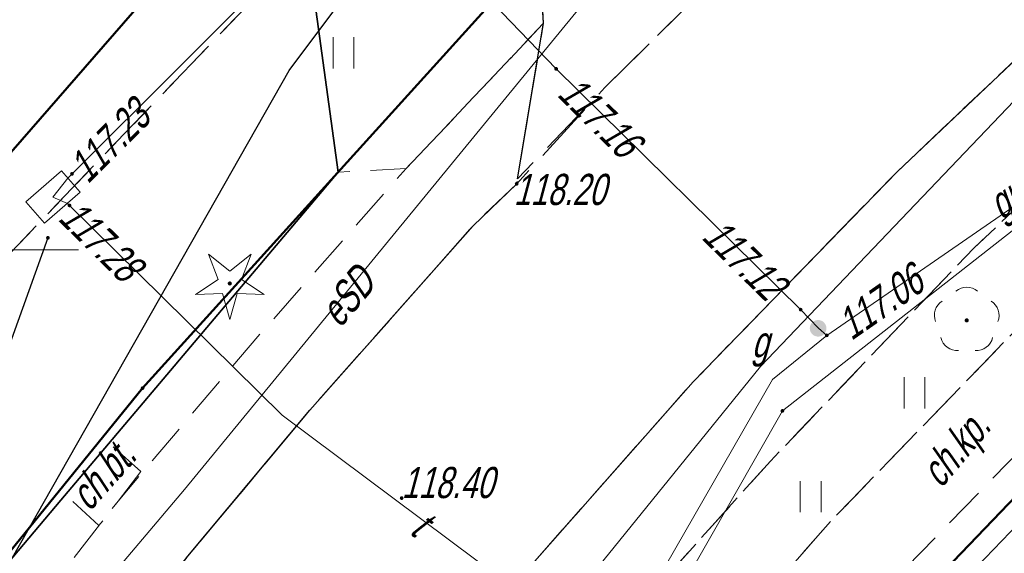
# Model space of a CAD drawing. Extents: x 7463256 to 7464485, y 5957341 to 5958260.
# Tile 146 of 256: x 7463801 to 7463825, y 5957693 to 5957706. Entities that reach past the tile are written whole.
import ezdxf

# ---------------------------------------------------------------- set-up
doc = ezdxf.new("R2010")
doc.units = 0
doc.header["$MEASUREMENT"] = 0
for name, pattern in [('1.5_0.5', [2, 1.5, -0.5]), ('218-500', [1, 0.5, -0.5]), ('GAK', [5.2, 3, -1, 0.2, -1]), ('l219_500', [0]), ('mz1.0_0.5', [1.5, 1, -0.5])]:
    doc.linetypes.add(name, pattern=pattern)
doc.layers.get('0').update_dxf_attribs({"color": 2, "linetype": 'CONTINUOUS', "lineweight": 5})
for name, color, linetype in [('203-Punkt załamania granicy działki nie stabilizowany', 7, 'CONTINUOUS'), ('217-Granica konturu klasyfikcyjnego', 7, 'CONTINUOUS'), ('218-Granica użytku', 7, 'CONTINUOUS'), ('219-Linia granicy', 7, 'CONTINUOUS'), ('chodnik (powierzchnia)', 7, 'CONTINUOUS'), ('chodnik (powierzchnia)-Atr17', 7, 'CONTINUOUS'), ('drzewo iglaste (punkt)', 7, 'CONTINUOUS'), ('drzewo liściaste (punkt)', 7, 'CONTINUOUS'), ('jezdnia (powierzchnia)', 7, 'CONTINUOUS'), ('krawężnik (linia)', 7, 'CONTINUOUS'), ('ogrodzenie trwałe (linia)', 7, 'CONTINUOUS'), ('przewód elektroenergetyczny (linia)', 7, 'CONTINUOUS'), ('przewód elektroenergetyczny (linia)-Atr1', 7, 'CONTINUOUS'), ('przewód gazowy (linia)', 7, 'CONTINUOUS'), ('przewód gazowy (linia)-Atr1', 7, 'CONTINUOUS'), ('przewód telekomunikacyjny (linia)', 7, 'CONTINUOUS'), ('przewód telekomunikacyjny (linia)-Atr1', 7, 'CONTINUOUS'), ('przewód wodociągowy (linia)', 7, 'CONTINUOUS'), ('punkt o określonej wysokości (sieć gazowa)', 7, 'CONTINUOUS'), ('punkt o określonej wysokości (sieć gazowa)-Atr2', 7, 'CONTINUOUS'), ('punkt o określonej wysokości (sieć telekomunikacyjna)', 7, 'CONTINUOUS'), ('punkt o określonej wysokości (sieć telekomunikacyjna)-Atr2', 7, 'CONTINUOUS'), ('punkt o określonej wysokości (sieć wodociągowa)', 7, 'CONTINUOUS'), ('punkt wysokościowy sztuczny', 7, 'CONTINUOUS'), ('punkt wysokościowy sztuczny-Atr2', 7, 'CONTINUOUS'), ('rura ochronna - przewód elektroenergetyczny (linia)', 7, 'CONTINUOUS'), ('rura ochronna - przewód gazowy (linia)', 7, 'CONTINUOUS'), ('studzienka - przewód telekomunikacyjny (powierzchnia)', 7, 'CONTINUOUS'), ('trawnik (powierzchnia)', 7, 'CONTINUOUS'), ('trawnik (powierzchnia) - symbol', 7, 'CONTINUOUS'), ('Wstawianie ramki sekcyjnej z opisem', 7, 'CONTINUOUS'), ('zasuwa - siec gazowa (punkt)', 7, 'CONTINUOUS'), ('zasuwa - siec gazowa (punkt)-Atr17', 7, 'CONTINUOUS')]:
    doc.layers.add(name, color=color, linetype=linetype)
doc.layers.add('____proj LSN', color=1, linetype='CONTINUOUS', lineweight=5)
doc.styles.get("Standard").update_dxf_attribs({"font": 'txt', "width": 0.75})
doc.linetypes.add('902-500', pattern='A,3.75,0,[1,ksztalty.shx,S=0.5,R=0,X=0,Y=0],3.75', length=7.5)

# ---------------------------------------------------------------- blocks, each defined once
blk = doc.blocks.new('PW01')
at = {"linetype": 'Continuous', "lineweight": 13}
h = blk.add_hatch(color=0, dxfattribs=at)
edge = h.paths.add_edge_path()
edge.add_arc((0, 0), 0.045, 0, 360)
blk = doc.blocks.new('OP011')
at = {"linetype": 'Continuous', "lineweight": 13}
h = blk.add_hatch(color=0, dxfattribs=at)
edge = h.paths.add_edge_path()
edge.add_arc((0, 0), 0.05, 0, 360)
at = {"color": 0, "linetype": 'Continuous', "lineweight": 13}
for p, q in [((-0.283, 0.093), (-0.512, 0.706)), ((-0.512, 0.706), (0, 0.299)), ((0, 0.299), (0.512, 0.706)), ((0.512, 0.706), (0.283, 0.093)), ((-0.828, -0.268), (-0.283, 0.093)), ((0.283, 0.093), (0.828, -0.268)), ((-0.175, -0.24), (-0.828, -0.268)), ((0, -0.87), (-0.175, -0.24)), ((0.175, -0.24), (0, -0.87)), ((0.828, -0.268), (0.175, -0.24))]:
    blk.add_line(p, q, dxfattribs=at)
blk = doc.blocks.new('PW02')
at = {"linetype": 'Continuous', "lineweight": 13}
h = blk.add_hatch(color=0, dxfattribs=at)
edge = h.paths.add_edge_path()
edge.add_arc((0, 0), 0.045, 0, 360)
blk = doc.blocks.new('US25')
at = {"linetype": 'Continuous', "lineweight": 0}
h = blk.add_hatch(color=0, dxfattribs=at)
edge = h.paths.add_edge_path()
edge.add_arc((0, 0), 0.2, 0, 360)
blk = doc.blocks.new('OP021')
at = {"linetype": 'Continuous', "lineweight": 13}
h = blk.add_hatch(color=0, dxfattribs=at)
edge = h.paths.add_edge_path()
edge.add_arc((0, 0), 0.05, 0, 360)
at = {"color": 0, "linetype": 'Continuous', "lineweight": 13}
for centre, start, end in [((0, 0.4), 49.272, 130.728), ((-0.38, 0.124), 121.308, 202.548), ((0.38, 0.124), 337.452, 58.692), ((-0.235, -0.324), 193.221, 274.871), ((0.235, -0.324), 265.129, 346.779)]:
    blk.add_arc(centre, 0.4, start, end, dxfattribs=at)
blk = doc.blocks.new('TU04')
at = {"color": 0, "linetype": 'Continuous', "lineweight": 13}
for p, q in [((0, 0), (0, 0.75)), ((0.5, 0), (0.5, 0.75))]:
    blk.add_line(p, q, dxfattribs=at)
blk = doc.blocks.new('203')
at = {"linetype": 'Continuous', "lineweight": 0}
h = blk.add_hatch(color=0, dxfattribs=at)
edge = h.paths.add_edge_path()
edge.add_arc((0, 0), 0.045, 0, 360)

msp = doc.modelspace()

# ---------------------------------------------------------------- linework, layer by layer
at = {"layer": '217-Granica konturu klasyfikcyjnego', "color": 3, "linetype": '1.5_0.5', "lineweight": 18, "flags": 128}
for points in [[(7463796.29, 5957695.16), (7463820.78, 5957720.73)], [(7463804.45, 5957706.46), (7463795.33, 5957695.99)]]:
    msp.add_lwpolyline(points, dxfattribs=at)
at = {"layer": '218-Granica użytku', "color": 3, "linetype": '218-500', "lineweight": 18, "flags": 128}
for points in [[(7463820.78, 5957720.73), (7463796.29, 5957695.16)], [(7463795.33, 5957695.99), (7463804.45, 5957706.46)], [(7463820.52, 5957689.32), (7463825.66, 5957694.68)]]:
    msp.add_lwpolyline(points, dxfattribs=at)
at = {"layer": '219-Linia granicy', "color": 3, "linetype": 'l219_500', "lineweight": 50, "flags": 128}
for points in [[(7463829.76, 5957725.08), (7463804.04, 5957696.67)], [(7463804.45, 5957706.46), (7463795.33, 5957695.99)], [(7463804.04, 5957696.67), (7463787.97, 5957676.87)], [(7463825.66, 5957694.68), (7463820.52, 5957689.32)]]:
    msp.add_lwpolyline(points, dxfattribs=at)
at = {"layer": '____proj LSN', "linetype": 'GAK', "lineweight": 30}
msp.add_lwpolyline([(7463954.078, 5957792.276), (7463934.793, 5957781.144), (7463934.651, 5957780.312), (7463932.107, 5957778.815), (7463931.263, 5957779.107), (7463895.968, 5957758.75), (7463876.594, 5957746.623, 0.414897), (7463876.436, 5957745.933), (7463885.421, 5957731.652, -0.449113), (7463885.213, 5957730.935), (7463880.337, 5957728.312), (7463878.154, 5957725.838), (7463853.916, 5957715.22), (7463841.019, 5957707.09), (7463832.034, 5957699.889), (7463831.957, 5957699.189), (7463830.049, 5957697.5), (7463829.342, 5957697.515), (7463826.006, 5957694.319), (7463820.881, 5957688.974), (7463813.554, 5957680.16), (7463810.989, 5957676.522), (7463800.184, 5957658.279)], format="xyb", dxfattribs=at)
at = {"layer": 'chodnik (powierzchnia)', "color": 7, "linetype": 'mz1.0_0.5', "lineweight": 18, "flags": 128}
for points in [[(7463797.76, 5957655.08), (7463800.8, 5957663.06), (7463802.95, 5957666.43), (7463813.19, 5957681.25), (7463816.64, 5957685.75), (7463817.36, 5957686.65), (7463822.09, 5957692), (7463827.02, 5957697.06), (7463832.22, 5957702.1), (7463836.16, 5957705.47), (7463839.4, 5957707.89), (7463844.26, 5957710.96), (7463847.64, 5957712.88), (7463848.74, 5957713.49), (7463855.16, 5957717.14), (7463854.76, 5957719.2), (7463853.89, 5957720.78), (7463852.79, 5957721.69), (7463851.14, 5957722.42), (7463850.42, 5957722.32), (7463846.1, 5957719.79), (7463840.56, 5957716.65), (7463836.11, 5957713.89), (7463831.61, 5957710.47), (7463828.31, 5957707.66), (7463822.22, 5957701.89), (7463817.3, 5957696.82), (7463812.7, 5957691.61), (7463812.45, 5957691.34), (7463806.98, 5957684.37), (7463807.52, 5957684), (7463804.29, 5957679.25), (7463802.21, 5957675.81), (7463795.61, 5957664.59), (7463795.13, 5957656.54)], [(7463843.09, 5957712.71), (7463837.52, 5957709.15), (7463834.78, 5957707.03), (7463830.91, 5957703.69), (7463825.53, 5957698.54), (7463820.62, 5957693.47), (7463815.3, 5957687.41), (7463811.63, 5957682.56), (7463801.26, 5957667.74), (7463798.64, 5957663.51), (7463797.4, 5957661.18), (7463797.38, 5957663.48), (7463803.16, 5957673.48), (7463810.12, 5957684.09), (7463814.43, 5957689.65), (7463819.16, 5957694.91), (7463824.06, 5957700.04), (7463829.88, 5957705.55), (7463833.48, 5957708.63), (7463837.38, 5957711.58), (7463841.95, 5957714.41), (7463847.45, 5957717.52), (7463851.06, 5957717.47), (7463847.62, 5957715.29)], [(7463804, 5957694.66), (7463803.45, 5957693.95), (7463802.99, 5957693.36), (7463802.18, 5957694.1), (7463803.23, 5957695.34)]]:
    msp.add_lwpolyline(points, close=True, dxfattribs=at)
for points in [[(7463699.323, 5957594.39), (7463700.37, 5957592.93), (7463723.65, 5957576.64), (7463727.48, 5957575.52), (7463728.66, 5957575.7), (7463730.18, 5957576.2), (7463765.45, 5957634.01), (7463794.73, 5957681.9), (7463797.66, 5957686.28), (7463800.49, 5957690.15), (7463803.45, 5957693.95), (7463806.58, 5957697.64), (7463810.39, 5957701.96), (7463813.7, 5957705.46), (7463813.07, 5957701.71), (7463813.05, 5957701.59)], [(7463813.05, 5957701.59), (7463812, 5957700.58), (7463808.07, 5957696.14), (7463805.13, 5957692.62), (7463802.28, 5957688.92), (7463799.31, 5957684.89), (7463796.54, 5957680.74), (7463767.27, 5957632.9), (7463732.9, 5957576.65), (7463731.3, 5957575.32), (7463729.63, 5957574.54), (7463728.19, 5957574.24), (7463726.67, 5957574.24), (7463723.16, 5957575.35), (7463700.14, 5957591.32), (7463697.73, 5957593.92), (7463697.505, 5957594.535)]]:
    msp.add_lwpolyline(points, dxfattribs=at)
at = {"layer": 'jezdnia (powierzchnia)', "color": 7, "linetype": '1.5_0.5', "lineweight": 18, "flags": 128}
msp.add_lwpolyline([(7464435.78, 5957969.39), (7464432.43, 5957972.86), (7464429.42, 5957974.41), (7464426.04, 5957975.11), (7464423.57, 5957975.29), (7464415.47, 5957975.65), (7464371.24, 5957977.61), (7464365.3, 5957977.72), (7464358.84, 5957977.54), (7464346.65, 5957976.28), (7464334.12, 5957974.86), (7464314.08, 5957972.37), (7464311.27, 5957971.79), (7464308.65, 5957970.79), (7464306.54, 5957969.49), (7464304.63, 5957967.74), (7464302.38, 5957964.84), (7464301.74, 5957963.57), (7464301.19, 5957962.16), (7464300.69, 5957960.13), (7464300.42, 5957957.35), (7464300.44, 5957956.63), (7464301.34, 5957947.07), (7464297.39, 5957932.65), (7464296.35, 5957938.67), (7464295.41, 5957944.67), (7464295.17, 5957946.64), (7464294.07, 5957955.56), (7464293.61, 5957956.95), (7464292.71, 5957958.8), (7464291.04, 5957961.16), (7464288.7, 5957963.43), (7464286.48, 5957964.87), (7464282.67, 5957966.24), (7464279.68, 5957966.6), (7464275.55, 5957966.1), (7464272.53, 5957965.24), (7464268.15, 5957963.7), (7464261.6, 5957961.09), (7464256.13, 5957958.63), (7464254.19, 5957957.73), (7464203.13, 5957927.95), (7464201.44, 5957926.95), (7464180.61, 5957914.62), (7464165.37, 5957905.54), (7464161.93, 5957903.53), (7464100.25, 5957867.28), (7464064.71, 5957846.22), (7464055.2, 5957840.55), (7464053.84, 5957839.49), (7464052.69, 5957837.84), (7464051.91, 5957836.3), (7464051.31, 5957834.34), (7464051.05, 5957832.31), (7464051.31, 5957830.32), (7464051.63, 5957829.49), (7464053.32, 5957826.48), (7464047.06, 5957824.65), (7464046.37, 5957825.86), (7464044.81, 5957827.52), (7464043.6, 5957828.27), (7464042.09, 5957829.03), (7464040.11, 5957829.49), (7464038.12, 5957829.49), (7464036.05, 5957829.05), (7464034.47, 5957828.33), (7463990.77, 5957802.57), (7463984.67, 5957799.1), (7463963.97, 5957788.11), (7463953.9, 5957782.45), (7463916.77, 5957760.61), (7463915.43, 5957759.41), (7463915.19, 5957759.06), (7463914.98, 5957758.7), (7463914.81, 5957758.32), (7463914.66, 5957757.92), (7463914.55, 5957757.51), (7463914.48, 5957757.1), (7463914.44, 5957756.68), (7463914.43, 5957756.26), (7463914.83, 5957754.63), (7463915.69, 5957753.07), (7463915.97, 5957752.41), (7463916.13, 5957752.13), (7463917.59, 5957749.55), (7463915.13, 5957748.12), (7463913.12, 5957750.74), (7463911.87, 5957752.81), (7463910.63, 5957754.01), (7463910.25, 5957754.23), (7463909.85, 5957754.42), (7463909.44, 5957754.57), (7463909.02, 5957754.68), (7463908.58, 5957754.76), (7463908.15, 5957754.79), (7463907.71, 5957754.78), (7463907.27, 5957754.73), (7463905.57, 5957754.08), (7463866.26, 5957731.41), (7463858.61, 5957727.02), (7463857.72, 5957725.98), (7463855.16, 5957717.14), (7463854.76, 5957719.2), (7463853.89, 5957720.78), (7463852.79, 5957721.69), (7463851.14, 5957722.42), (7463850.42, 5957722.32), (7463846.1, 5957719.79), (7463840.56, 5957716.65), (7463836.11, 5957713.89), (7463831.61, 5957710.47), (7463828.31, 5957707.66), (7463822.22, 5957701.89), (7463817.3, 5957696.82), (7463812.7, 5957691.61), (7463812.45, 5957691.34), (7463806.98, 5957684.37), (7463803.64, 5957679.75), (7463801.45, 5957676.28), (7463793.55, 5957663.48), (7463792.86, 5957661.7), (7463792.97, 5957659.75), (7463793.77, 5957657.97), (7463795.13, 5957656.54), (7463794.29, 5957652.43), (7463792.69, 5957652.63), (7463790.95, 5957652.54), (7463789.5, 5957652.32), (7463787.98, 5957651.93), (7463786.22, 5957650.98), (7463785.18, 5957649.81), (7463783.63, 5957647.28), (7463741.4, 5957578.12), (7463740.09, 5957575.93), (7463739.68, 5957574.67), (7463739.8, 5957572.76), (7463740.25, 5957571.39), (7463740.85, 5957570.49), (7463741.87, 5957569.43), (7463743.26, 5957568.37), (7463741.42, 5957565.08), (7463740.12, 5957565.67), (7463738.77, 5957566.02), (7463737.29, 5957566.06), (7463735.98, 5957565.85), (7463734.34, 5957565.14), (7463733.02, 5957564.22), (7463732.29, 5957563.18), (7463701.08, 5957512.16), (7463700.31, 5957510.77), (7463700.32, 5957510.77), (7463696.94, 5957505.36), (7463687.39, 5957489.52), (7463687.14, 5957489.11), (7463686.89, 5957488.7), (7463686.65, 5957488.29), (7463686.42, 5957487.87), (7463686.19, 5957487.45), (7463685.97, 5957487.02), (7463685.76, 5957486.59), (7463685.55, 5957486.16), (7463685.35, 5957485.73), (7463685.15, 5957485.29), (7463684.96, 5957484.85), (7463684.77, 5957484.4), (7463684.58, 5957483.96), (7463684.39, 5957483.51), (7463684.21, 5957483.06), (7463684.03, 5957482.61), (7463683.85, 5957482.17), (7463683.67, 5957481.72), (7463683.5, 5957481.27), (7463683.32, 5957480.81), (7463683.15, 5957480.36), (7463682.98, 5957479.91), (7463682.81, 5957479.45), (7463682.65, 5957479), (7463682.49, 5957478.54), (7463682.32, 5957478.08), (7463682.17, 5957477.62), (7463682.01, 5957477.15), (7463681.86, 5957476.69), (7463681.71, 5957476.22), (7463681.56, 5957475.76), (7463681.41, 5957475.29), (7463681.27, 5957474.82), (7463681.13, 5957474.35), (7463681, 5957473.88), (7463680.87, 5957473.41), (7463680.74, 5957472.94), (7463680.61, 5957472.47), (7463680.48, 5957471.99), (7463680.36, 5957471.52), (7463680.25, 5957471.05), (7463680.13, 5957470.57), (7463680.02, 5957470.09), (7463679.91, 5957469.61), (7463679.81, 5957469.12), (7463679.71, 5957468.64), (7463679.61, 5957468.16), (7463679.52, 5957467.67), (7463679.42, 5957467.19), (7463679.33, 5957466.7), (7463679.25, 5957466.22), (7463679.16, 5957465.73), (7463679.08, 5957465.25), (7463679, 5957464.76), (7463678.93, 5957464.27), (7463678.85, 5957463.78), (7463678.78, 5957463.28), (7463678.72, 5957462.79), (7463678.65, 5957462.3), (7463678.59, 5957461.81), (7463678.53, 5957461.31), (7463678.47, 5957460.82), (7463678.42, 5957460.33), (7463678.36, 5957459.83), (7463678.31, 5957459.34), (7463678.26, 5957458.84), (7463678.22, 5957458.35), (7463678.17, 5957457.85), (7463678.13, 5957457.36), (7463678.09, 5957456.86), (7463678.05, 5957456.37), (7463678.02, 5957455.87), (7463677.99, 5957455.41), (7463677.96, 5957454.94), (7463677.93, 5957454.48), (7463677.91, 5957454.01), (7463677.89, 5957453.55), (7463677.87, 5957453.08), (7463677.86, 5957452.62), (7463677.85, 5957452.15), (7463677.84, 5957451.69), (7463677.84, 5957451.22), (7463677.84, 5957450.76), (7463677.85, 5957450.29), (7463677.86, 5957449.83), (7463677.87, 5957449.36), (7463670.59, 5957467.12), (7463670.68, 5957467.58), (7463670.78, 5957468.04), (7463670.89, 5957468.5), (7463670.99, 5957468.96), (7463671.11, 5957469.42), (7463671.22, 5957469.87), (7463671.34, 5957470.33), (7463671.46, 5957470.78), (7463671.59, 5957471.24), (7463671.72, 5957471.69), (7463671.86, 5957472.14), (7463672, 5957472.59), (7463672.14, 5957473.04), (7463673.46, 5957477.28), (7463673.58, 5957477.76), (7463673.68, 5957478.24), (7463673.77, 5957478.73), (7463673.84, 5957479.22), (7463673.89, 5957479.71), (7463673.93, 5957480.2), (7463673.95, 5957480.7), (7463673.95, 5957481.19), (7463673.93, 5957481.63), (7463673.91, 5957482.08), (7463673.86, 5957482.52), (7463673.81, 5957482.96), (7463673.74, 5957483.4), (7463673.66, 5957483.84), (7463673.57, 5957484.28), (7463673.47, 5957484.71), (7463673.35, 5957485.14), (7463673.2, 5957485.61), (7463673.02, 5957486.08), (7463672.82, 5957486.54), (7463672.6, 5957486.99), (7463672.36, 5957487.42), (7463672.1, 5957487.85), (7463671.82, 5957488.26), (7463671.52, 5957488.66), (7463671.25, 5957489.02), (7463670.95, 5957489.36), (7463670.64, 5957489.68), (7463670.3, 5957489.97), (7463669.95, 5957490.25), (7463669.57, 5957490.5), (7463669.19, 5957490.73), (7463668.78, 5957490.93), (7463668.37, 5957491.1), (7463667.96, 5957491.31), (7463667.54, 5957491.51), (7463667.12, 5957491.7), (7463666.7, 5957491.89), (7463666.27, 5957492.06), (7463665.84, 5957492.23), (7463665.41, 5957492.38), (7463664.97, 5957492.53), (7463642.84, 5957508.24), (7463669.89, 5957497.69), (7463670.31, 5957497.52), (7463670.74, 5957497.36), (7463671.18, 5957497.22), (7463671.62, 5957497.11), (7463672.07, 5957497.01), (7463672.52, 5957496.93), (7463672.97, 5957496.87), (7463673.43, 5957496.83), (7463673.89, 5957496.8), (7463674.34, 5957496.8), (7463674.8, 5957496.82), (7463675.3, 5957496.85), (7463675.79, 5957496.9), (7463676.29, 5957496.96), (7463676.78, 5957497.02), (7463677.27, 5957497.1), (7463677.76, 5957497.19), (7463678.25, 5957497.29), (7463678.74, 5957497.4), (7463679.22, 5957497.52), (7463679.7, 5957497.65), (7463680.18, 5957497.79), (7463680.66, 5957497.94), (7463681.12, 5957498.11), (7463681.59, 5957498.29), (7463682.05, 5957498.49), (7463682.49, 5957498.71), (7463682.94, 5957498.94), (7463683.37, 5957499.19), (7463683.81, 5957499.43), (7463684.24, 5957499.68), (7463684.65, 5957499.96), (7463685.06, 5957500.25), (7463685.45, 5957500.55), (7463685.83, 5957500.88), (7463686.2, 5957501.21), (7463686.55, 5957501.56), (7463686.89, 5957501.93), (7463688.47, 5957503.86), (7463689.58, 5957505.52), (7463695.05, 5957514.51), (7463697.35, 5957517.63), (7463699.52, 5957521.26), (7463701.68, 5957524.9), (7463703.98, 5957528.54), (7463706.45, 5957532.61), (7463709.76, 5957538.71), (7463712.45, 5957543.07), (7463719.87, 5957554.72), (7463722.1, 5957558.36), (7463724.25, 5957562.41), (7463732.9, 5957576.65), (7463767.27, 5957632.9), (7463796.54, 5957680.74), (7463799.31, 5957684.89), (7463802.28, 5957688.92), (7463805.13, 5957692.62), (7463808.07, 5957696.14), (7463812, 5957700.58), (7463813.05, 5957701.59), (7463815.17, 5957703.91), (7463818.63, 5957707.32), (7463821.81, 5957710.38), (7463824, 5957712.35), (7463825.06, 5957713.31), (7463827.47, 5957715.22), (7463831.55, 5957718.14), (7463834.51, 5957720.09), (7463871.58, 5957742.02), (7463872.84, 5957742.74), (7463873.73, 5957743.25), (7463884.95, 5957749.82), (7463947.94, 5957787.04), (7463958.13, 5957793.13), (7463978.66, 5957805.82), (7463992.86, 5957814.5), (7464021.02, 5957831.03), (7464036.35, 5957840.19), (7464045.52, 5957845.62), (7464072.76, 5957861.89), (7464098.08, 5957876.78), (7464143.2, 5957903.29), (7464143.83, 5957904.35), (7464144.42, 5957906.04), (7464144.87, 5957907.87), (7464144.93, 5957908.37), (7464145, 5957909.96), (7464144.74, 5957911.42), (7464152.37, 5957912.8), (7464152.74, 5957912.55), (7464154.03, 5957911.87), (7464155.59, 5957911.35), (7464156.76, 5957911.33), (7464160.57, 5957913.58), (7464192.28, 5957932.28), (7464213.7, 5957945.07), (7464214.43, 5957945.48), (7464238.65, 5957959.71), (7464249.15, 5957965.6), (7464251.26, 5957966.66), (7464253.69, 5957967.84), (7464257.35, 5957969.46), (7464261.98, 5957971.33), (7464263.31, 5957972), (7464273.13, 5957975.13), (7464277.92, 5957976.24), (7464280.42, 5957977.04), (7464282.71, 5957978.14), (7464285.69, 5957980.47), (7464287.52, 5957982.76), (7464288.9, 5957985.47), (7464289.81, 5957990.22), (7464289.57, 5957993.19), (7464288.87, 5958000.11), (7464295.35, 5958000.29), (7464295.83, 5957995.88), (7464296.53, 5957992.32), (7464297.86, 5957989.04), (7464299.36, 5957986.74), (7464301.71, 5957984.36), (7464305.3, 5957982.36), (7464307.82, 5957981.66), (7464311.17, 5957981.45), (7464364.74, 5957987.95), (7464391.32, 5957991.11), (7464398.1, 5957991.95), (7464414.27, 5957994.02), (7464414.84, 5957994.09), (7464425.44, 5957995.47), (7464427.97, 5957995.83), (7464434.5, 5957997.95), (7464434.9, 5957998.22), (7464435.3, 5957998.5), (7464435.68, 5957998.8), (7464436.05, 5957999.11), (7464436.4, 5957999.44), (7464436.74, 5957999.78), (7464437.07, 5958000.13), (7464437.39, 5958000.5), (7464437.69, 5958000.88), (7464437.97, 5958001.27), (7464438.24, 5958001.67), (7464438.49, 5958002.08), (7464438.73, 5958002.5), (7464438.95, 5958002.94), (7464439.15, 5958003.37), (7464439.33, 5958003.82), (7464439.5, 5958004.28), (7464439.65, 5958004.74), (7464439.78, 5958005.2), (7464439.89, 5958005.67), (7464439.98, 5958006.15), (7464440.05, 5958006.62), (7464440.11, 5958007.1), (7464440.14, 5958007.59), (7464440.16, 5958008.07), (7464437.87, 5957962.55), (7464436.62, 5957968.02)], close=True, dxfattribs=at)
msp.add_lwpolyline([(7463794.806, 5957742.117), (7463794.34, 5957739.88), (7463794.48, 5957737.81), (7463795.79, 5957735.53), (7463815.32, 5957714.2), (7463816.78, 5957713.01), (7463818.22, 5957712.22), (7463819.59, 5957711.95), (7463820.3, 5957711.85), (7463824, 5957712.35), (7463821.81, 5957710.38), (7463818.63, 5957707.32), (7463815.17, 5957703.91), (7463813.07, 5957701.71), (7463813.7, 5957705.46), (7463813.55, 5957707.81), (7463812.69, 5957709.58), (7463791.6, 5957732.07), (7463789.1, 5957733.86), (7463787.35, 5957734.315)], dxfattribs=at)
at = {"layer": 'krawężnik (linia)', "color": 7, "linetype": 'Continuous', "lineweight": 25, "flags": 128}
for points in [[(7463813.07, 5957701.71), (7463813.7, 5957705.46), (7463813.55, 5957707.81), (7463812.69, 5957709.58), (7463791.6, 5957732.07), (7463789.1, 5957733.86), (7463787.35, 5957734.315)], [(7463795.13, 5957656.54), (7463793.77, 5957657.97), (7463792.97, 5957659.75), (7463792.86, 5957661.7), (7463793.55, 5957663.48), (7463801.45, 5957676.28), (7463803.64, 5957679.75), (7463806.98, 5957684.37), (7463812.45, 5957691.34), (7463812.7, 5957691.61), (7463817.3, 5957696.82), (7463822.22, 5957701.89), (7463828.31, 5957707.66), (7463831.61, 5957710.47), (7463836.11, 5957713.89), (7463840.56, 5957716.65), (7463846.1, 5957719.79), (7463850.42, 5957722.32), (7463851.14, 5957722.42), (7463852.79, 5957721.69), (7463853.89, 5957720.78), (7463854.76, 5957719.2), (7463855.16, 5957717.14)], [(7463732.9, 5957576.65), (7463767.27, 5957632.9), (7463796.54, 5957680.74), (7463799.31, 5957684.89), (7463802.28, 5957688.92), (7463805.13, 5957692.62), (7463808.07, 5957696.14), (7463812, 5957700.58), (7463813.05, 5957701.59)]]:
    msp.add_lwpolyline(points, dxfattribs=at)
at = {"layer": 'ogrodzenie trwałe (linia)', "color": 7, "linetype": '902-500', "lineweight": 35, "flags": 128}
msp.add_lwpolyline([(7463791.95, 5957700.47), (7463793.21, 5957698.46), (7463800.14, 5957691.68), (7463802.07, 5957693.97), (7463803.04, 5957695.12), (7463808.75, 5957701.87), (7463807.66, 5957709.84), (7463801.13, 5957716.4)], dxfattribs=at)
at = {"layer": 'przewód elektroenergetyczny (linia)', "color": 1, "linetype": 'Continuous', "lineweight": 18, "flags": 128}
for points in [[(7463784.25, 5957663.85), (7463788.88, 5957671.22), (7463800.25, 5957688.56), (7463805.05, 5957694.23), (7463825.11, 5957718.69), (7463830.32, 5957723.92), (7463832.35, 5957725.2), (7463835.29, 5957727.04), (7463840.76, 5957730.57), (7463854.83, 5957738.48), (7463862.19, 5957744.9), (7463869.88, 5957751.68), (7463874.03, 5957754.71), (7463877.47, 5957757.09), (7463889.48, 5957763.99), (7463905.46, 5957773.78), (7463921.52, 5957783.6), (7463924.36, 5957785.61), (7463931.77, 5957790.66), (7463934.27, 5957792.4), (7463940.57, 5957795.91), (7463943.95, 5957798.07)], [(7463797.11, 5957666.92), (7463799.75, 5957671.12), (7463806.6, 5957682.01), (7463807.73, 5957683.37), (7463818.92, 5957697.19), (7463826.73, 5957705.36), (7463831.58, 5957708.15), (7463832.35, 5957708.77), (7463834.37, 5957710.4), (7463847.67, 5957720.1), (7463853.12, 5957722.78), (7463865.95, 5957730.52), (7463868.53, 5957732.15), (7463885.08, 5957741.19), (7463887.91, 5957735.25)]]:
    msp.add_lwpolyline(points, dxfattribs=at)
at = {"layer": 'przewód gazowy (linia)', "color": 40, "linetype": 'Continuous', "lineweight": 18, "flags": 128}
for points in [[(7463800.07, 5957663.02), (7463808.47, 5957678.19), (7463812.16, 5957684.6), (7463819.21, 5957696.88), (7463820.52, 5957697.94), (7463831.23, 5957705.33), (7463832.35, 5957705.98), (7463833.86, 5957706.85), (7463841.74, 5957712.62), (7463847, 5957716.48), (7463853.12, 5957720.65), (7463857.94, 5957723.94), (7463863.76, 5957727.91), (7463865.75, 5957725.21), (7463893.94, 5957740.93), (7463895.85, 5957741.99), (7463900.71, 5957744.68)], [(7463820.52, 5957697.94), (7463820.32, 5957698.11), (7463819.89, 5957698.56), (7463814, 5957704.36), (7463809.01, 5957709.55), (7463807.15, 5957711.31), (7463805.44, 5957713.25), (7463802.19, 5957716.58), (7463799.19, 5957719.65), (7463794.73, 5957723.7), (7463792.95, 5957725.39)]]:
    msp.add_lwpolyline(points, dxfattribs=at)
at = {"layer": 'przewód telekomunikacyjny (linia)', "color": 30, "linetype": 'Continuous', "lineweight": 18, "flags": 128}
msp.add_lwpolyline([(7463786.877, 5957733.424), (7463789.27, 5957732.85), (7463792.75, 5957729.79), (7463793.13, 5957729.36), (7463793.52, 5957728.95), (7463809.31, 5957712.33), (7463809.64, 5957711.87), (7463809.78, 5957711.21), (7463807.88, 5957707.36), (7463802.24, 5957701.73), (7463801.88, 5957701.27), (7463802.23, 5957701.12), (7463807.4, 5957696.02), (7463822.16, 5957684.99)], dxfattribs=at)
at = {"layer": 'przewód wodociągowy (linia)', "color": 5, "linetype": 'Continuous', "lineweight": 18, "flags": 128}
msp.add_lwpolyline([(7463964, 5957781.38), (7463955.11, 5957774.98), (7463933.24, 5957762.41), (7463921.23, 5957756.79), (7463878.51, 5957733.13), (7463838.08, 5957710.75), (7463832.78, 5957706.58), (7463819.45, 5957696.12), (7463815.22, 5957688.7), (7463810.31, 5957679.84), (7463805.46, 5957671.29), (7463798.02, 5957658.16), (7463792.73, 5957648.66), (7463790.3, 5957644.69), (7463783.18, 5957631.86), (7463775.69, 5957618.66), (7463769.06, 5957607.08), (7463761.51, 5957593.92), (7463753.17, 5957579.07), (7463752.48, 5957577.83)], dxfattribs=at)
at = {"layer": 'punkt o określonej wysokości (sieć telekomunikacyjna)-Atr2', "color": 7, "flags": 128}
msp.add_lwpolyline([(7463801.76, 5957700.29), (7463800.42, 5957696.57), (7463798.371, 5957696.57)], dxfattribs=at)
at = {"layer": 'rura ochronna - przewód elektroenergetyczny (linia)', "color": 6, "linetype": 'Continuous', "lineweight": 30}
msp.add_lwpolyline([(7463788.06, 5957667.97), (7463789.67, 5957670.34), (7463788.95, 5957670.98), (7463787.97, 5957670.39), (7463788, 5957668.97), (7463787.04, 5957668.3), (7463786.6, 5957669), (7463787.69, 5957671.01), (7463789.2, 5957671.96), (7463797.35, 5957686.34), (7463807.57, 5957704.32), (7463811.26, 5957709.26), (7463811.26, 5957709.26), (7463813.24, 5957710.54), (7463828.18, 5957724.48), (7463831.63, 5957727.75), (7463832.35, 5957728.36), (7463835.71, 5957731.23), (7463853.62, 5957740.94), (7463861.95, 5957746.1), (7463871.6, 5957752.44), (7463884.44, 5957760.87), (7463892.53, 5957766.21)], dxfattribs=at)
at = {"layer": 'rura ochronna - przewód gazowy (linia)', "color": 40, "linetype": 'Continuous', "lineweight": 35, "flags": 128}
msp.add_lwpolyline([(7463819.89, 5957698.56), (7463814, 5957704.36), (7463809.01, 5957709.55)], dxfattribs=at)
at = {"layer": 'studzienka - przewód telekomunikacyjny (powierzchnia)', "color": 30, "linetype": 'Continuous', "lineweight": 18, "flags": 128}
msp.add_lwpolyline([(7463802.09, 5957701.9), (7463802.54, 5957701.39), (7463801.68, 5957700.64), (7463801.23, 5957701.16)], close=True, dxfattribs=at)
at = {"layer": 'trawnik (powierzchnia)', "color": 7, "linetype": 'mz1.0_0.5', "lineweight": 18, "flags": 128}
for points in [[(7463812.69, 5957709.58), (7463813.55, 5957707.81), (7463813.7, 5957705.46), (7463810.39, 5957701.96), (7463808.75, 5957701.87), (7463807.66, 5957709.84), (7463801.13, 5957716.4), (7463803.31, 5957719.42)], [(7463851.06, 5957717.47), (7463847.62, 5957715.29), (7463843.09, 5957712.71), (7463837.52, 5957709.15), (7463834.78, 5957707.03), (7463830.91, 5957703.69), (7463825.53, 5957698.54), (7463820.62, 5957693.47), (7463815.3, 5957687.41), (7463811.63, 5957682.56), (7463801.26, 5957667.74), (7463798.64, 5957663.51), (7463797.4, 5957661.18), (7463797.38, 5957663.48), (7463803.16, 5957673.48), (7463810.12, 5957684.09), (7463814.43, 5957689.65), (7463819.16, 5957694.91), (7463824.06, 5957700.04), (7463829.88, 5957705.55), (7463833.48, 5957708.63), (7463837.38, 5957711.58), (7463841.95, 5957714.41), (7463847.45, 5957717.52)]]:
    msp.add_lwpolyline(points, close=True, dxfattribs=at)
at = {"layer": 'Wstawianie ramki sekcyjnej z opisem', "color": 7, "linetype": 'Continuous', "lineweight": 13, "flags": 128}
msp.add_lwpolyline([(7463797.5, 5957700), (7463802.5, 5957700)], dxfattribs=at)

# ---------------------------------------------------------------- block references
at = {"layer": '203-Punkt załamania granicy działki nie stabilizowany', "color": 3, "linetype": 'Continuous', "lineweight": 18}
msp.add_blockref('203', (7463804.04, 5957696.67), dxfattribs=at)
at = {"layer": 'drzewo iglaste (punkt)', "color": 94, "linetype": 'Continuous', "lineweight": 13}
msp.add_blockref('OP011', (7463806.14, 5957699.19), dxfattribs=at)
at = {"layer": 'drzewo liściaste (punkt)', "color": 94, "linetype": 'Continuous', "lineweight": 13}
msp.add_blockref('OP021', (7463823.89, 5957698.3), dxfattribs=at)
at = {"layer": 'punkt o określonej wysokości (sieć gazowa)', "color": 40, "linetype": 'Continuous', "lineweight": 13}
for p in [(7463814, 5957704.36), (7463819.89, 5957698.56), (7463820.52, 5957697.94)]:
    msp.add_blockref('PW01', p, dxfattribs=at)
at = {"layer": 'punkt o określonej wysokości (sieć telekomunikacyjna)', "color": 30, "linetype": 'Continuous', "lineweight": 13}
for p in [(7463802.34, 5957701.83), (7463802.28, 5957701.07), (7463801.76, 5957700.29)]:
    msp.add_blockref('PW01', p, dxfattribs=at)
at = {"layer": 'punkt o określonej wysokości (sieć wodociągowa)', "color": 5, "linetype": 'Continuous', "lineweight": 13}
msp.add_blockref('PW01', (7463819.45, 5957696.12), dxfattribs=at)
at = {"layer": 'punkt wysokościowy sztuczny', "color": 7, "linetype": 'Continuous', "lineweight": 13}
for p in [(7463813.05, 5957701.59), (7463810.28, 5957694.02)]:
    msp.add_blockref('PW02', p, dxfattribs=at)
at = {"layer": 'trawnik (powierzchnia) - symbol', "color": 7, "linetype": 'Continuous', "lineweight": 18}
for p in [(7463808.63, 5957704.37), (7463822.38, 5957696.18), (7463819.88, 5957693.68)]:
    msp.add_blockref('TU04', p, dxfattribs=at)
at = {"layer": 'zasuwa - siec gazowa (punkt)', "color": 7, "linetype": 'Continuous', "lineweight": 13, "rotation": 132.65}
msp.add_blockref('US25', (7463820.31, 5957698.11), dxfattribs=at)

# ---------------------------------------------------------------- texts
at = {"layer": 'chodnik (powierzchnia)-Atr17', "color": 7, "oblique": 15, "width": 0.72}
for s, rotation, p in [('ch.kp.', 50.036, (7463823.27, 5957694.23)), ('ch.kp.', 50.036, (7463823.27, 5957694.23)), ('ch.bt.', 48.46, (7463802.76, 5957693.67))]:
    msp.add_text(s, height=0.75, rotation=rotation, dxfattribs=at).set_placement(p)
at = {"layer": 'przewód elektroenergetyczny (linia)-Atr1', "color": 1, "oblique": 15, "width": 0.72}
msp.add_text('eSD', height=0.75, rotation=49.75, dxfattribs=at).set_placement((7463808.79, 5957698.09))
at = {"layer": 'przewód gazowy (linia)-Atr1', "color": 7, "oblique": 15, "width": 0.72}
msp.add_text('gnD150', height=0.75, rotation=35.2, dxfattribs=at).set_placement((7463824.73, 5957700.7))
at = {"layer": 'przewód telekomunikacyjny (linia)-Atr1', "color": 30, "oblique": 15, "width": 0.72}
msp.add_text('t', height=0.75, rotation=323.25, dxfattribs=at).set_placement((7463810.44, 5957693.18))
at = {"layer": 'punkt o określonej wysokości (sieć gazowa)-Atr2', "color": 40, "oblique": 15, "width": 0.72}
for s, rotation, p in [('117.16', 315.2, (7463814, 5957703.72)), ('117.12', 315.59, (7463817.48, 5957700.28)), ('117.06', 34.86, (7463821.11, 5957697.8))]:
    msp.add_text(s, height=0.75, rotation=rotation, dxfattribs=at).set_placement(p)
at = {"layer": 'punkt o określonej wysokości (sieć telekomunikacyjna)-Atr2', "color": 30, "oblique": 15, "width": 0.72}
for s, rotation, p in [('117.23', 45, (7463802.72, 5957701.57)), ('117.28', 315.39, (7463801.98, 5957700.73))]:
    msp.add_text(s, height=0.75, rotation=rotation, dxfattribs=at).set_placement(p)
at = {"layer": 'punkt wysokościowy sztuczny-Atr2', "color": 7, "oblique": 15, "width": 0.72}
for s, p in [('118.20', (7463812.98, 5957701.08)), ('118.40', (7463810.28, 5957694.02))]:
    msp.add_text(s, height=0.75, dxfattribs=at).set_placement(p)
at = {"layer": 'zasuwa - siec gazowa (punkt)-Atr17', "color": 7, "oblique": 15, "width": 0.72}
msp.add_text('g', height=0.75, dxfattribs=at).set_placement((7463818.71, 5957697.41))

doc.saveas('drawing.dxf')
